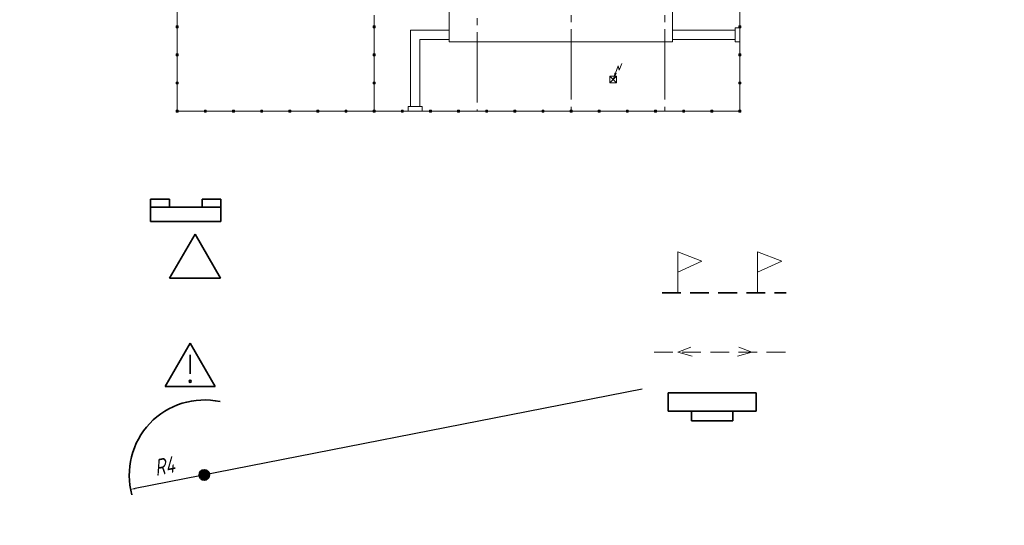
# Model space of a CAD drawing. Header units: millimetres. Extents: x 0 to 420, y 0 to 297.
# Tile 1 of 17: x 0 to 210, y 0 to 108. Entities that reach past the tile are written whole.
import ezdxf

# ---------------------------------------------------------------- set-up
doc = ezdxf.new("R2010")
doc.units = ezdxf.units.MM
for name, pattern in [('K5LT_AXLED', [19.5, 15, -1.5, 1.5, -1.5]), ('K5LT_BASIC', [0]), ('K5LT_DASHED', [6, 4, -2]), ('K5LT_DASHED_REINFORCED', [6, 4, -2]), ('K5LT_THIN', [0])]:
    doc.linetypes.add(name, pattern=pattern)
doc.styles.add('KDIMTEXTSTYLE', font='GOST_AU.SHX', dxfattribs={"width": 0.96, "oblique": 15, "height": 5})
doc.dimstyles.new('KDIMSTYLE (0.00)', dxfattribs={"dimtxt": 5, "dimasz": 1, "dimexe": 2, "dimexo": 0, "dimgap": 1, "dimtad": 1, "dimlfac": 500, "dimtxsty": 'KDIMTEXTSTYLE', "dimsah": 1, "dimcen": 0, "dimdle": 1, "dimadec": 0, "dimazin": 0, "dimtfac": 0.667, "dimtmove": 0, "dimatfit": 3, "dimfxl": 0, "dimtvp": 1, "dimtolj": 1, "dimtzin": 0, "dimarcsym": 0})

# ---------------------------------------------------------------- blocks, each defined once
blk = doc.blocks.new('KDIMARROW_01')
blk.add_hatch(color=0).paths.add_polyline_path([(-5, -0.66), (0, 0), (-5, 0.66), (-4.5, 0)])
at = {"color": 0, "linetype": 'K5LT_THIN', "lineweight": 9}
for p, q in [((-4.5, 0), (-5, 0.66)), ((-5, 0.66), (0, 0)), ((0, 0), (-5, -0.66)), ((-5, -0.66), (-4.5, 0)), ((0, 0), (-1, 0))]:
    blk.add_line(p, q, dxfattribs=at)
blk = doc.blocks.new('U83')
at = {"color": 4, "linetype": 'K5LT_THIN', "lineweight": 9, "true_color": 0x00ffff}
for p, q in [((91.6, 121.1), (91.6, 103.1)), ((139.2, 121.1), (91.6, 121.1)), ((139.2, 103.1), (139.2, 121.1)), ((91.6, 103.1), (139.2, 103.1))]:
    blk.add_line(p, q, dxfattribs=at)
blk = doc.blocks.new('U135')
at = {"color": 4, "linetype": 'K5LT_THIN', "lineweight": 9, "true_color": 0x00ffff}
for p, q in [((152.6, 103.1), (152.6, 106.1)), ((152.6, 106.1), (153.6, 106.1)), ((153.6, 106.1), (153.6, 103.1)), ((153.6, 103.1), (152.6, 103.1))]:
    blk.add_line(p, q, dxfattribs=at)
blk = doc.blocks.new('U136')
at = {"color": 4, "linetype": 'K5LT_THIN', "lineweight": 9, "true_color": 0x00ffff}
for p, q in [((85.85, 89.34), (82.85, 89.34)), ((82.85, 89.34), (82.85, 88.34)), ((82.85, 88.34), (85.85, 88.34)), ((85.85, 88.34), (85.85, 89.34))]:
    blk.add_line(p, q, dxfattribs=at)
blk = doc.blocks.new('U254')
blk.add_hatch(color=7).paths.add_polyline_path([(153.8, 94.14), (153.8, 94.54), (153.4, 94.54), (153.4, 94.14)])
at = {"color": 4, "linetype": 'K5LT_THIN', "lineweight": 9, "true_color": 0x00ffff}
for p, q in [((153.4, 94.54), (153.4, 94.14)), ((153.8, 94.54), (153.4, 94.54)), ((153.8, 94.14), (153.8, 94.54)), ((153.4, 94.14), (153.8, 94.14))]:
    blk.add_line(p, q, dxfattribs=at)
blk = doc.blocks.new('U255')
blk.add_hatch(color=7).paths.add_polyline_path([(153.8, 100.14), (153.8, 100.54), (153.4, 100.54), (153.4, 100.14)])
at = {"color": 4, "linetype": 'K5LT_THIN', "lineweight": 9, "true_color": 0x00ffff}
for p, q in [((153.4, 100.54), (153.4, 100.14)), ((153.8, 100.54), (153.4, 100.54)), ((153.4, 100.14), (153.8, 100.14)), ((153.8, 100.14), (153.8, 100.54))]:
    blk.add_line(p, q, dxfattribs=at)
blk = doc.blocks.new('U256')
blk.add_hatch(color=7).paths.add_polyline_path([(153.8, 106.14), (153.8, 106.54), (153.4, 106.54), (153.4, 106.14)])
at = {"color": 4, "linetype": 'K5LT_THIN', "lineweight": 9, "true_color": 0x00ffff}
for p, q in [((153.4, 106.54), (153.4, 106.14)), ((153.8, 106.54), (153.4, 106.54)), ((153.4, 106.14), (153.8, 106.14)), ((153.8, 106.14), (153.8, 106.54))]:
    blk.add_line(p, q, dxfattribs=at)
blk = doc.blocks.new('U321')
blk.add_hatch(color=7).paths.add_polyline_path([(33.8, 88.14), (33.8, 88.54), (33.4, 88.54), (33.4, 88.14)])
at = {"color": 4, "linetype": 'K5LT_THIN', "lineweight": 9, "true_color": 0x00ffff}
for p, q in [((33.4, 88.54), (33.4, 88.14)), ((33.8, 88.54), (33.4, 88.54)), ((33.8, 88.14), (33.8, 88.54)), ((33.4, 88.14), (33.8, 88.14))]:
    blk.add_line(p, q, dxfattribs=at)
blk = doc.blocks.new('U322')
blk.add_hatch(color=7).paths.add_polyline_path([(33.8, 94.14), (33.8, 94.54), (33.4, 94.54), (33.4, 94.14)])
at = {"color": 4, "linetype": 'K5LT_THIN', "lineweight": 9, "true_color": 0x00ffff}
for p, q in [((33.4, 94.54), (33.4, 94.14)), ((33.8, 94.54), (33.4, 94.54)), ((33.8, 94.14), (33.8, 94.54)), ((33.4, 94.14), (33.8, 94.14))]:
    blk.add_line(p, q, dxfattribs=at)
blk = doc.blocks.new('U323')
blk.add_hatch(color=7).paths.add_polyline_path([(33.8, 100.14), (33.8, 100.54), (33.4, 100.54), (33.4, 100.14)])
at = {"color": 4, "linetype": 'K5LT_THIN', "lineweight": 9, "true_color": 0x00ffff}
for p, q in [((33.4, 100.54), (33.4, 100.14)), ((33.8, 100.54), (33.4, 100.54)), ((33.4, 100.14), (33.8, 100.14)), ((33.8, 100.14), (33.8, 100.54))]:
    blk.add_line(p, q, dxfattribs=at)
blk = doc.blocks.new('U327')
blk.add_hatch(color=7).paths.add_polyline_path([(33.8, 106.14), (33.8, 106.54), (33.4, 106.54), (33.4, 106.14)])
at = {"color": 4, "linetype": 'K5LT_THIN', "lineweight": 9, "true_color": 0x00ffff}
for p, q in [((33.4, 106.54), (33.4, 106.14)), ((33.8, 106.54), (33.4, 106.54)), ((33.4, 106.14), (33.8, 106.14)), ((33.8, 106.14), (33.8, 106.54))]:
    blk.add_line(p, q, dxfattribs=at)
blk = doc.blocks.new('U339')
blk.add_hatch(color=7).paths.add_polyline_path([(153.8, 88.14), (153.8, 88.54), (153.4, 88.54), (153.4, 88.14)])
at = {"color": 4, "linetype": 'K5LT_THIN', "lineweight": 9, "true_color": 0x00ffff}
for p, q in [((153.4, 88.54), (153.4, 88.14)), ((153.8, 88.54), (153.4, 88.54)), ((153.8, 88.14), (153.8, 88.54)), ((153.4, 88.14), (153.8, 88.14))]:
    blk.add_line(p, q, dxfattribs=at)
blk = doc.blocks.new('U340')
blk.add_hatch(color=7).paths.add_polyline_path([(147.8, 88.54), (147.4, 88.54), (147.4, 88.14), (147.8, 88.14)])
at = {"color": 4, "linetype": 'K5LT_THIN', "lineweight": 9, "true_color": 0x00ffff}
for p, q in [((147.8, 88.54), (147.4, 88.54)), ((147.4, 88.54), (147.4, 88.14)), ((147.8, 88.14), (147.8, 88.54)), ((147.4, 88.14), (147.8, 88.14))]:
    blk.add_line(p, q, dxfattribs=at)
blk = doc.blocks.new('U341')
blk.add_hatch(color=7).paths.add_polyline_path([(141.8, 88.54), (141.4, 88.54), (141.4, 88.14), (141.8, 88.14)])
at = {"color": 4, "linetype": 'K5LT_THIN', "lineweight": 9, "true_color": 0x00ffff}
for p, q in [((141.8, 88.54), (141.4, 88.54)), ((141.4, 88.54), (141.4, 88.14)), ((141.8, 88.14), (141.8, 88.54)), ((141.4, 88.14), (141.8, 88.14))]:
    blk.add_line(p, q, dxfattribs=at)
blk = doc.blocks.new('U342')
blk.add_hatch(color=7).paths.add_polyline_path([(135.8, 88.54), (135.4, 88.54), (135.4, 88.14), (135.8, 88.14)])
at = {"color": 4, "linetype": 'K5LT_THIN', "lineweight": 9, "true_color": 0x00ffff}
for p, q in [((135.8, 88.54), (135.4, 88.54)), ((135.4, 88.54), (135.4, 88.14)), ((135.8, 88.14), (135.8, 88.54)), ((135.4, 88.14), (135.8, 88.14))]:
    blk.add_line(p, q, dxfattribs=at)
blk = doc.blocks.new('U343')
blk.add_hatch(color=7).paths.add_polyline_path([(129.8, 88.54), (129.4, 88.54), (129.4, 88.14), (129.8, 88.14)])
at = {"color": 4, "linetype": 'K5LT_THIN', "lineweight": 9, "true_color": 0x00ffff}
for p, q in [((129.8, 88.54), (129.4, 88.54)), ((129.4, 88.54), (129.4, 88.14)), ((129.8, 88.14), (129.8, 88.54)), ((129.4, 88.14), (129.8, 88.14))]:
    blk.add_line(p, q, dxfattribs=at)
blk = doc.blocks.new('U344')
blk.add_hatch(color=7).paths.add_polyline_path([(117.8, 88.54), (117.4, 88.54), (117.4, 88.14), (117.8, 88.14)])
at = {"color": 4, "linetype": 'K5LT_THIN', "lineweight": 9, "true_color": 0x00ffff}
for p, q in [((117.8, 88.54), (117.4, 88.54)), ((117.4, 88.54), (117.4, 88.14)), ((117.8, 88.14), (117.8, 88.54)), ((117.4, 88.14), (117.8, 88.14))]:
    blk.add_line(p, q, dxfattribs=at)
blk = doc.blocks.new('U345')
blk.add_hatch(color=7).paths.add_polyline_path([(123.8, 88.54), (123.4, 88.54), (123.4, 88.14), (123.8, 88.14)])
at = {"color": 4, "linetype": 'K5LT_THIN', "lineweight": 9, "true_color": 0x00ffff}
for p, q in [((123.8, 88.54), (123.4, 88.54)), ((123.4, 88.54), (123.4, 88.14)), ((123.8, 88.14), (123.8, 88.54)), ((123.4, 88.14), (123.8, 88.14))]:
    blk.add_line(p, q, dxfattribs=at)
blk = doc.blocks.new('U346')
blk.add_hatch(color=7).paths.add_polyline_path([(111.8, 88.54), (111.4, 88.54), (111.4, 88.14), (111.8, 88.14)])
at = {"color": 4, "linetype": 'K5LT_THIN', "lineweight": 9, "true_color": 0x00ffff}
for p, q in [((111.8, 88.54), (111.4, 88.54)), ((111.4, 88.54), (111.4, 88.14)), ((111.8, 88.14), (111.8, 88.54)), ((111.4, 88.14), (111.8, 88.14))]:
    blk.add_line(p, q, dxfattribs=at)
blk = doc.blocks.new('U347')
blk.add_hatch(color=7).paths.add_polyline_path([(105.8, 88.54), (105.4, 88.54), (105.4, 88.14), (105.8, 88.14)])
at = {"color": 4, "linetype": 'K5LT_THIN', "lineweight": 9, "true_color": 0x00ffff}
for p, q in [((105.8, 88.54), (105.4, 88.54)), ((105.4, 88.54), (105.4, 88.14)), ((105.8, 88.14), (105.8, 88.54)), ((105.4, 88.14), (105.8, 88.14))]:
    blk.add_line(p, q, dxfattribs=at)
blk = doc.blocks.new('U348')
blk.add_hatch(color=7).paths.add_polyline_path([(99.8, 88.54), (99.4, 88.54), (99.4, 88.14), (99.8, 88.14)])
at = {"color": 4, "linetype": 'K5LT_THIN', "lineweight": 9, "true_color": 0x00ffff}
for p, q in [((99.8, 88.54), (99.4, 88.54)), ((99.4, 88.54), (99.4, 88.14)), ((99.8, 88.14), (99.8, 88.54)), ((99.4, 88.14), (99.8, 88.14))]:
    blk.add_line(p, q, dxfattribs=at)
blk = doc.blocks.new('U349')
blk.add_hatch(color=7).paths.add_polyline_path([(93.8, 88.54), (93.4, 88.54), (93.4, 88.14), (93.8, 88.14)])
at = {"color": 4, "linetype": 'K5LT_THIN', "lineweight": 9, "true_color": 0x00ffff}
for p, q in [((93.8, 88.54), (93.4, 88.54)), ((93.4, 88.54), (93.4, 88.14)), ((93.8, 88.14), (93.8, 88.54)), ((93.4, 88.14), (93.8, 88.14))]:
    blk.add_line(p, q, dxfattribs=at)
blk = doc.blocks.new('U350')
blk.add_hatch(color=7).paths.add_polyline_path([(87.8, 88.54), (87.4, 88.54), (87.4, 88.14), (87.8, 88.14)])
at = {"color": 4, "linetype": 'K5LT_THIN', "lineweight": 9, "true_color": 0x00ffff}
for p, q in [((87.8, 88.54), (87.4, 88.54)), ((87.4, 88.54), (87.4, 88.14)), ((87.8, 88.14), (87.8, 88.54)), ((87.4, 88.14), (87.8, 88.14))]:
    blk.add_line(p, q, dxfattribs=at)
blk = doc.blocks.new('U351')
blk.add_hatch(color=7).paths.add_polyline_path([(81.8, 88.14), (81.8, 88.54), (81.4, 88.54), (81.4, 88.14)])
at = {"color": 4, "linetype": 'K5LT_THIN', "lineweight": 9, "true_color": 0x00ffff}
for p, q in [((81.4, 88.54), (81.4, 88.14)), ((81.8, 88.54), (81.4, 88.54)), ((81.8, 88.14), (81.8, 88.54)), ((81.4, 88.14), (81.8, 88.14))]:
    blk.add_line(p, q, dxfattribs=at)
blk = doc.blocks.new('U352')
blk.add_hatch(color=7).paths.add_polyline_path([(75.8, 88.54), (75.4, 88.54), (75.4, 88.14), (75.8, 88.14)])
at = {"color": 4, "linetype": 'K5LT_THIN', "lineweight": 9, "true_color": 0x00ffff}
for p, q in [((75.8, 88.54), (75.4, 88.54)), ((75.4, 88.54), (75.4, 88.14)), ((75.8, 88.14), (75.8, 88.54)), ((75.4, 88.14), (75.8, 88.14))]:
    blk.add_line(p, q, dxfattribs=at)
blk = doc.blocks.new('U353')
blk.add_hatch(color=7).paths.add_polyline_path([(69.8, 88.54), (69.4, 88.54), (69.4, 88.14), (69.8, 88.14)])
at = {"color": 4, "linetype": 'K5LT_THIN', "lineweight": 9, "true_color": 0x00ffff}
for p, q in [((69.8, 88.54), (69.4, 88.54)), ((69.4, 88.54), (69.4, 88.14)), ((69.8, 88.14), (69.8, 88.54)), ((69.4, 88.14), (69.8, 88.14))]:
    blk.add_line(p, q, dxfattribs=at)
blk = doc.blocks.new('U354')
blk.add_hatch(color=7).paths.add_polyline_path([(63.8, 88.54), (63.4, 88.54), (63.4, 88.14), (63.8, 88.14)])
at = {"color": 4, "linetype": 'K5LT_THIN', "lineweight": 9, "true_color": 0x00ffff}
for p, q in [((63.8, 88.54), (63.4, 88.54)), ((63.4, 88.54), (63.4, 88.14)), ((63.8, 88.14), (63.8, 88.54)), ((63.4, 88.14), (63.8, 88.14))]:
    blk.add_line(p, q, dxfattribs=at)
blk = doc.blocks.new('U355')
blk.add_hatch(color=7).paths.add_polyline_path([(57.8, 88.54), (57.4, 88.54), (57.4, 88.14), (57.8, 88.14)])
at = {"color": 4, "linetype": 'K5LT_THIN', "lineweight": 9, "true_color": 0x00ffff}
for p, q in [((57.8, 88.54), (57.4, 88.54)), ((57.4, 88.54), (57.4, 88.14)), ((57.8, 88.14), (57.8, 88.54)), ((57.4, 88.14), (57.8, 88.14))]:
    blk.add_line(p, q, dxfattribs=at)
blk = doc.blocks.new('U356')
blk.add_hatch(color=7).paths.add_polyline_path([(51.8, 88.54), (51.4, 88.54), (51.4, 88.14), (51.8, 88.14)])
at = {"color": 4, "linetype": 'K5LT_THIN', "lineweight": 9, "true_color": 0x00ffff}
for p, q in [((51.8, 88.54), (51.4, 88.54)), ((51.4, 88.54), (51.4, 88.14)), ((51.8, 88.14), (51.8, 88.54)), ((51.4, 88.14), (51.8, 88.14))]:
    blk.add_line(p, q, dxfattribs=at)
blk = doc.blocks.new('U357')
blk.add_hatch(color=7).paths.add_polyline_path([(45.8, 88.54), (45.4, 88.54), (45.4, 88.14), (45.8, 88.14)])
at = {"color": 4, "linetype": 'K5LT_THIN', "lineweight": 9, "true_color": 0x00ffff}
for p, q in [((45.8, 88.54), (45.4, 88.54)), ((45.4, 88.54), (45.4, 88.14)), ((45.8, 88.14), (45.8, 88.54)), ((45.4, 88.14), (45.8, 88.14))]:
    blk.add_line(p, q, dxfattribs=at)
blk = doc.blocks.new('U358')
blk.add_hatch(color=7).paths.add_polyline_path([(33.8, 88.54), (33.4, 88.54), (33.4, 88.14), (33.8, 88.14)])
at = {"color": 4, "linetype": 'K5LT_THIN', "lineweight": 9, "true_color": 0x00ffff}
for p, q in [((33.8, 88.54), (33.4, 88.54)), ((33.4, 88.54), (33.4, 88.14)), ((33.8, 88.14), (33.8, 88.54)), ((33.4, 88.14), (33.8, 88.14))]:
    blk.add_line(p, q, dxfattribs=at)
blk = doc.blocks.new('U359')
blk.add_hatch(color=7).paths.add_polyline_path([(39.8, 88.54), (39.4, 88.54), (39.4, 88.14), (39.8, 88.14)])
at = {"color": 4, "linetype": 'K5LT_THIN', "lineweight": 9, "true_color": 0x00ffff}
for p, q in [((39.8, 88.54), (39.4, 88.54)), ((39.4, 88.54), (39.4, 88.14)), ((39.8, 88.14), (39.8, 88.54)), ((39.4, 88.14), (39.8, 88.14))]:
    blk.add_line(p, q, dxfattribs=at)
blk = doc.blocks.new('U360')
blk.add_hatch(color=7).paths.add_polyline_path([(33.8, 88.14), (33.8, 88.54), (33.4, 88.54), (33.4, 88.14)])
at = {"color": 4, "linetype": 'K5LT_THIN', "lineweight": 9, "true_color": 0x00ffff}
for p, q in [((33.4, 88.54), (33.4, 88.14)), ((33.8, 88.54), (33.4, 88.54)), ((33.8, 88.14), (33.8, 88.54)), ((33.4, 88.14), (33.8, 88.14))]:
    blk.add_line(p, q, dxfattribs=at)
blk = doc.blocks.new('U397')
blk.add_hatch(color=7).paths.add_polyline_path([(75.8, 94.14), (75.8, 94.54), (75.4, 94.54), (75.4, 94.14)])
at = {"color": 4, "linetype": 'K5LT_THIN', "lineweight": 9, "true_color": 0x00ffff}
for p, q in [((75.4, 94.54), (75.4, 94.14)), ((75.8, 94.54), (75.4, 94.54)), ((75.8, 94.14), (75.8, 94.54)), ((75.4, 94.14), (75.8, 94.14))]:
    blk.add_line(p, q, dxfattribs=at)
blk = doc.blocks.new('U398')
blk.add_hatch(color=7).paths.add_polyline_path([(75.8, 100.14), (75.8, 100.54), (75.4, 100.54), (75.4, 100.14)])
at = {"color": 4, "linetype": 'K5LT_THIN', "lineweight": 9, "true_color": 0x00ffff}
for p, q in [((75.4, 100.54), (75.4, 100.14)), ((75.8, 100.54), (75.4, 100.54)), ((75.4, 100.14), (75.8, 100.14)), ((75.8, 100.14), (75.8, 100.54))]:
    blk.add_line(p, q, dxfattribs=at)
blk = doc.blocks.new('U399')
blk.add_hatch(color=7).paths.add_polyline_path([(75.8, 106.14), (75.8, 106.54), (75.4, 106.54), (75.4, 106.14)])
at = {"color": 4, "linetype": 'K5LT_THIN', "lineweight": 9, "true_color": 0x00ffff}
for p, q in [((75.4, 106.54), (75.4, 106.14)), ((75.8, 106.54), (75.4, 106.54)), ((75.4, 106.14), (75.8, 106.14)), ((75.8, 106.14), (75.8, 106.54))]:
    blk.add_line(p, q, dxfattribs=at)
blk = doc.blocks.new('U406')
at = {"true_color": 0x070000}
blk.add_hatch(color=18, dxfattribs=at).paths.add_polyline_path([(126.6, 95.1), (127.36, 96.42), (126.88, 96.6)])
at = {"color": 4, "linetype": 'K5LT_THIN', "lineweight": 9, "true_color": 0x00ffff}
for p, q in [((126.6, 95.1), (127.67, 97.98)), ((127.67, 97.98), (127.87, 97.08)), ((127.87, 97.08), (128.4, 98.52)), ((127.3, 95.8), (125.9, 95.8)), ((125.9, 95.8), (125.9, 94.4)), ((125.9, 94.4), (127.3, 95.8)), ((127.3, 94.4), (125.9, 95.8)), ((126.6, 95.1), (126.6, 95.1)), ((126.6, 95.1), (126.6, 95.1)), ((126.6, 95.1), (126.6, 95.1)), ((126.6, 95.1), (126.6, 95.1)), ((126.6, 95.1), (126.6, 95.1)), ((126.6, 95.1), (126.6, 95.1)), ((126.6, 95.1), (126.6, 95.1)), ((126.6, 95.1), (126.6, 95.1)), ((126.6, 95.1), (126.6, 95.1)), ((126.6, 95.1), (126.6, 95.1)), ((126.6, 95.1), (126.6, 95.1)), ((126.6, 95.1), (126.6, 95.1)), ((126.6, 95.1), (126.6, 95.1)), ((126.6, 95.1), (126.6, 95.1)), ((126.6, 95.1), (126.6, 95.1)), ((126.6, 95.1), (126.6, 95.1)), ((126.6, 95.1), (126.6, 95.1)), ((126.6, 95.1), (126.6, 95.1)), ((127.3, 94.4), (127.3, 95.8)), ((125.9, 94.4), (127.3, 94.4))]:
    blk.add_line(p, q, dxfattribs=at)
for start, end in [(0, 180), (0, 180), (180, 0), (180, 0)]:
    blk.add_arc((126.6, 95.1), 0.0451, start, end, dxfattribs=at)
blk = doc.blocks.new('U419')
at = {"color": 3, "linetype": 'K5LT_BASIC', "lineweight": 35, "true_color": 0x00ff00}
for p, q in [((27.91, 69.56), (31.92, 69.56)), ((27.91, 67.9), (27.91, 69.56)), ((31.92, 69.56), (31.92, 67.9)), ((42.91, 69.56), (38.9, 69.56)), ((38.9, 69.56), (38.9, 67.9)), ((42.91, 67.9), (42.91, 69.56)), ((27.91, 67.9), (42.91, 67.9)), ((27.91, 64.81), (27.91, 67.9)), ((31.92, 67.9), (27.91, 67.9)), ((38.9, 67.9), (42.91, 67.9)), ((42.91, 67.9), (42.91, 64.81)), ((42.91, 64.81), (27.91, 64.81))]:
    blk.add_line(p, q, dxfattribs=at)
blk = doc.blocks.new('U420')
at = {"color": 3, "linetype": 'K5LT_BASIC', "lineweight": 35, "true_color": 0x00ff00}
for p, q in [((31.06, 29.64), (36.39, 38.87)), ((41.72, 29.64), (36.39, 38.87)), ((36.35, 36.4), (36.35, 32.31)), ((31.06, 29.64), (41.72, 29.64))]:
    blk.add_line(p, q, dxfattribs=at)
for start, end in [(0, 180), (180, 0)]:
    blk.add_arc((36.35, 30.72), 0.238, start, end, dxfattribs=at)
blk = doc.blocks.new('U421')
at = {"color": 4, "linetype": 'K5LT_THIN', "lineweight": 9, "true_color": 0x00ffff}
for p, q in [((140.36, 49.59), (140.36, 58.36)), ((140.36, 58.36), (145.5, 56.34)), ((145.5, 56.34), (140.36, 53.97))]:
    blk.add_line(p, q, dxfattribs=at)
blk = doc.blocks.new('U422')
at = {"color": 4, "linetype": 'K5LT_THIN', "lineweight": 9, "true_color": 0x00ffff}
for p, q in [((157.39, 49.59), (157.39, 58.36)), ((157.39, 58.36), (162.53, 56.34)), ((162.53, 56.34), (157.39, 53.97))]:
    blk.add_line(p, q, dxfattribs=at)
blk = doc.blocks.new('U429')
at = {"color": 4, "linetype": 'K5LT_THIN', "lineweight": 9, "true_color": 0x00ffff}
for q in [(143.13, 37.97), (143.45, 36.06)]:
    blk.add_line((140.36, 36.96), q, dxfattribs=at)
blk = doc.blocks.new('U434')
at = {"color": 4, "linetype": 'K5LT_THIN', "lineweight": 9, "true_color": 0x00ffff}
for q in [(153.38, 37.97), (153.06, 36.06)]:
    blk.add_line((156.16, 36.96), q, dxfattribs=at)
blk = doc.blocks.new('U435')
at = {"color": 3, "linetype": 'K5LT_BASIC', "lineweight": 35, "true_color": 0x00ff00}
for p, q in [((138.31, 28.23), (157.06, 28.23)), ((138.31, 24.37), (138.31, 28.23)), ((157.06, 28.23), (157.06, 24.37)), ((157.06, 24.37), (138.31, 24.37)), ((143.25, 24.37), (152.12, 24.37)), ((143.25, 22.3), (143.25, 24.37)), ((152.12, 24.37), (152.12, 22.3)), ((152.12, 22.3), (143.25, 22.3))]:
    blk.add_line(p, q, dxfattribs=at)

msp = doc.modelspace()

# ---------------------------------------------------------------- hatches: boundary and pattern name
msp.add_hatch(color=7).paths.add_polyline_path([(40.473751, 10.738204), (40.472151, 10.79779), (40.467357, 10.857206), (40.459382, 10.916278), (40.448249, 10.974837), (40.43399, 11.032715), (40.416647, 11.089744), (40.396269, 11.145761), (40.372915, 11.200604), (40.346652, 11.254114), (40.317556, 11.306139), (40.285711, 11.356527), (40.251208, 11.405135), (40.214147, 11.451821), (40.174634, 11.496452), (40.132784, 11.538898), (40.088717, 11.579039), (40.04256, 11.616756), (39.994445, 11.651944), (39.944512, 11.684499), (39.892905, 11.714328), (39.839771, 11.741345), (39.785264, 11.765473), (39.729541, 11.786642), (39.672763, 11.804791), (39.615093, 11.819867), (39.556697, 11.831827), (39.497744, 11.840637), (39.438402, 11.846272), (39.378844, 11.848714), (39.319241, 11.847958), (39.259764, 11.844005), (39.200585, 11.836867), (39.141874, 11.826563), (39.0838, 11.813125), (39.026531, 11.79659), (38.970232, 11.777007), (38.915064, 11.754431), (38.861187, 11.728928), (38.808756, 11.700571), (38.757922, 11.669442), (38.708831, 11.63563), (38.661625, 11.599233), (38.61644, 11.560356), (38.573405, 11.519111), (38.532646, 11.475616), (38.494278, 11.429997), (38.458414, 11.382386), (38.425155, 11.332918), (38.394599, 11.281738), (38.366832, 11.228992), (38.341936, 11.174832), (38.319981, 11.119414), (38.30103, 11.062899), (38.28514, 11.005448), (38.272354, 10.947227), (38.262711, 10.888404), (38.256237, 10.829148), (38.252952, 10.769631), (38.252865, 10.710022), (38.255976, 10.650495), (38.262277, 10.591221), (38.271748, 10.53237), (38.284363, 10.474112), (38.300086, 10.416615), (38.318871, 10.360044), (38.340664, 10.304563), (38.365402, 10.25033), (38.393014, 10.197503), (38.423421, 10.146234), (38.456535, 10.096669), (38.49226, 10.048953), (38.530493, 10.003222), (38.571126, 9.959608), (38.614039, 9.918237), (38.659111, 9.879228), (38.70621, 9.842694), (38.755202, 9.808739), (38.805945, 9.777461), (38.858293, 9.748951), (38.912095, 9.723291), (38.967197, 9.700554), (39.023439, 9.680806), (39.080659, 9.664104), (39.138693, 9.650496), (39.197374, 9.640021), (39.256532, 9.63271), (39.315997, 9.628583), (39.375598, 9.627652), (39.435163, 9.629921), (39.49452, 9.635382), (39.553499, 9.644019), (39.61193, 9.655809), (39.669644, 9.670716), (39.726475, 9.688699), (39.782259, 9.709705), (39.836837, 9.733673), (39.890049, 9.760535), (39.941744, 9.790213), (39.991772, 9.822622), (40.039989, 9.857669), (40.086256, 9.895252), (40.13044, 9.935263), (40.172414, 9.977587), (40.212057, 10.022102), (40.249254, 10.068679), (40.283899, 10.117186), (40.315892, 10.167481), (40.34514, 10.21942), (40.371559, 10.272854), (40.395073, 10.327628), (40.415615, 10.383585), (40.433125, 10.440564), (40.447553, 10.498399), (40.458857, 10.556926), (40.467005, 10.615975), (40.471972, 10.675375), (40.473746, 10.734957)])

# ---------------------------------------------------------------- linework, layer by layer
at = {"color": 4, "linetype": 'K5LT_THIN', "lineweight": 9, "true_color": 0x00ffff}
for p, q in [((33.6, 261.8), (33.6, 88.34)), ((153.6, 163.3), (153.6, 88.34)), ((75.6, 108.099858), (75.6, 88.34)), ((91.6, 105.599858), (83.349183, 105.599858)), ((83.35, 105.599858), (83.35, 89.34)), ((152.6, 105.599858), (139.2, 105.599858)), ((91.6, 103.599858), (85.349183, 103.599858)), ((85.35, 89.34), (85.35, 103.599858)), ((152.6, 103.599858), (139.2, 103.599858)), ((153.6, 88.34), (33.6, 88.34))]:
    msp.add_line(p, q, dxfattribs=at)
at = {"color": 2, "linetype": 'K5LT_AXLED', "lineweight": 9, "true_color": 0xffff00}
for p, q in [((75.6, 261.8), (75.6, 88.34)), ((97.6, 261.2), (97.6, 88.34)), ((117.6, 261.8), (117.6, 88.34)), ((137.6, 261.8), (137.6, 88.34))]:
    msp.add_line(p, q, dxfattribs=at)
at = {"color": 3, "linetype": 'K5LT_BASIC', "lineweight": 35, "true_color": 0x00ff00}
for p, q in [((31.97163, 52.685501), (37.391915, 62.073711)), ((42.8122, 52.685501), (37.391915, 62.073711)), ((31.97163, 52.685501), (42.8122, 52.685501))]:
    msp.add_line(p, q, dxfattribs=at)
at = {"color": 4, "linetype": 'K5LT_DASHED_REINFORCED', "lineweight": 35, "true_color": 0x00ffff}
msp.add_line((137.00492, 49.590266), (163.451793, 49.590266), dxfattribs=at)
at = {"color": 4, "linetype": 'K5LT_DASHED', "lineweight": 9, "true_color": 0x00ffff}
msp.add_line((135.306367, 36.960228), (163.451793, 36.960228), dxfattribs=at)
at = {"color": 3, "linetype": 'K5LT_BASIC', "lineweight": 35, "true_color": 0x00ff00}
msp.add_circle((39.363129, 10.738204), 1.110622, dxfattribs=at)
msp.add_arc((39.363129, 10.738204), 16, 77.78240701, 195.35493197, dxfattribs=at)

# ---------------------------------------------------------------- block references
for name in ['U83', 'U327', 'U399', 'U135', 'U256', 'U323', 'U398', 'U255', 'U406', 'U322', 'U397', 'U254', 'U321', 'U358', 'U360', 'U359', 'U357', 'U356', 'U355', 'U354', 'U353', 'U352', 'U351', 'U136', 'U350', 'U349', 'U348', 'U347', 'U346', 'U344', 'U345', 'U343', 'U342', 'U341', 'U340', 'U339', 'U419', 'U421', 'U422', 'U420', 'U429', 'U434', 'U435']:
    msp.add_blockref(name, (0, 0))

# ---------------------------------------------------------------- dimensions: what is measured, and where the dimension line sits
at = {"color": 4, "true_color": 0x00ffff}
msp.add_radius_dim(center=(39.363129, 10.738204), radius=16, location=(31.512622, 9.198873), text='\\H3.5;\\W0.96;\\Q15;R\\H3.5;\\W0.96;\\Q15;\\Q15;4', dimstyle='KDIMSTYLE (0.00)', override={"dimblk2": 'KDIMARROW_01', "dimclrt": 7, "dimtolj": 1}, dxfattribs=at).render()

doc.saveas('drawing.dxf')
